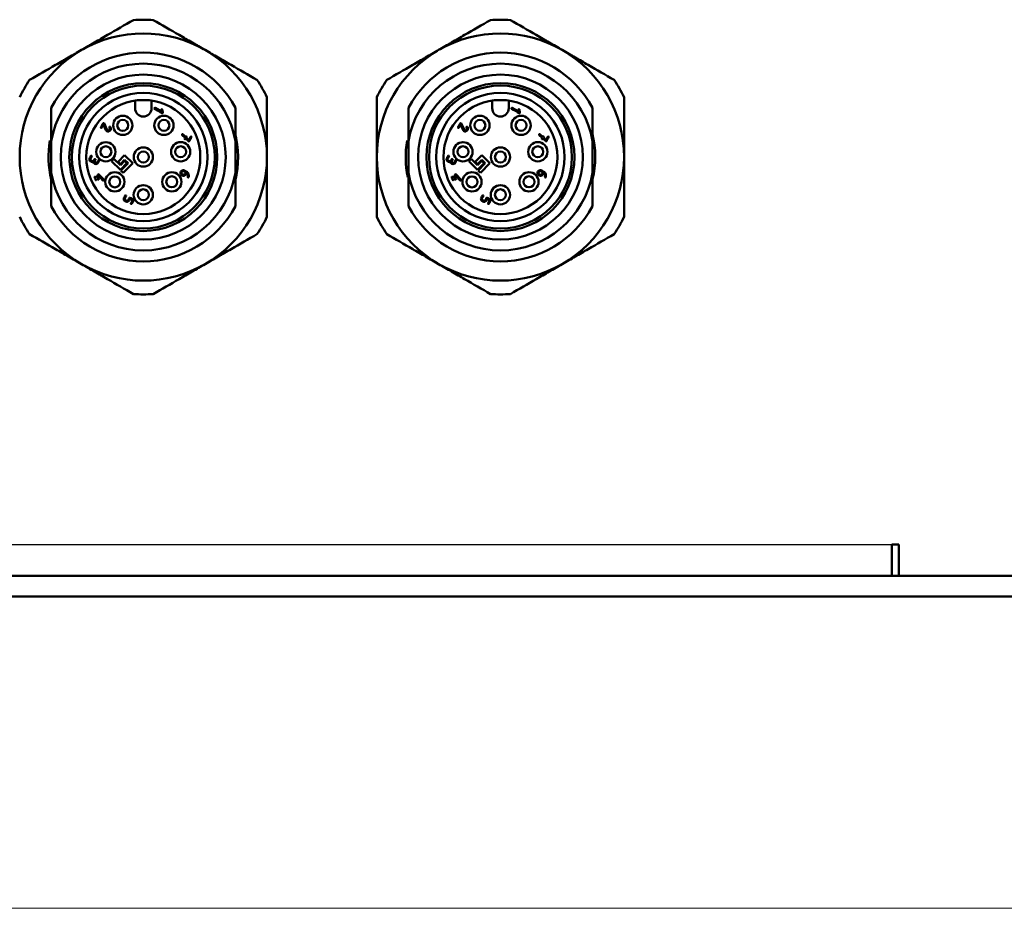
# Model space of a CAD drawing. Header units: millimetres. Extents: x 76 to 1041, y 122 to 761.
# Tile 15 of 24: x 252 to 288, y 489 to 521. Entities that reach past the tile are written whole.
import ezdxf

# ---------------------------------------------------------------- set-up
doc = ezdxf.new("R2010")
doc.units = ezdxf.units.MM
doc.layers.add('1', color=7, linetype='Continuous', true_color=0xffffff)

msp = doc.modelspace()

# ---------------------------------------------------------------- linework, layer by layer
at = {"layer": '1', "color": 4, "linetype": 'Continuous', "lineweight": 50}
for p, q in [((256.626, 518.1456), (256.626, 518.4238)), ((257.226, 518.4238), (257.226, 518.1456)), ((269.626, 518.1456), (269.626, 518.4238)), ((270.226, 518.4238), (270.226, 518.1456)), ((257.3547, 518.1595), (257.5919, 518.0249)), ((257.5919, 518.0249), (257.5796, 518.0848)), ((257.615, 518.0971), (257.6359, 517.9954)), ((270.3547, 518.1595), (270.5919, 518.0249)), ((270.5919, 518.0249), (270.5796, 518.0848)), ((270.615, 518.0971), (270.6359, 517.9954)), ((255.5676, 517.3514), (255.4758, 517.5485)), ((255.4952, 517.5978), (255.602, 517.3685)), ((268.5676, 517.3514), (268.4758, 517.5485)), ((268.4952, 517.5978), (268.602, 517.3685)), ((258.3636, 517.1992), (258.4649, 517.102)), ((271.3636, 517.1992), (271.4649, 517.102)), ((253.576, 516.9515), (253.576, 515.7896)), ((258.4448, 517.0667), (258.3377, 517.169)), ((258.5721, 516.944), (258.4707, 517.0414)), ((258.4911, 517.0774), (258.5821, 516.9895)), ((260.276, 515.7896), (260.276, 516.9515)), ((266.576, 516.9515), (266.576, 515.7896)), ((271.4448, 517.0667), (271.3377, 517.169)), ((271.5721, 516.944), (271.4707, 517.0414)), ((271.4911, 517.0774), (271.5821, 516.9895)), ((273.276, 515.7896), (273.276, 516.9515)), ((255.7732, 516.2223), (255.858, 516.3072)), ((256.0914, 515.9041), (255.7732, 516.2223)), ((255.858, 516.3072), (256.0914, 516.0738)), ((256.0065, 516.2011), (256.2469, 516.4415)), ((256.0914, 516.1162), (256.0065, 516.2011)), ((256.2469, 516.2718), (256.0914, 516.1162)), ((256.0914, 516.0738), (256.2469, 516.2294)), ((256.3318, 516.1445), (256.0914, 515.9041)), ((256.1126, 515.8829), (256.3742, 516.1445)), ((256.5439, 516.1445), (256.1974, 515.798)), ((256.2469, 516.4415), (256.5439, 516.1445)), ((256.3742, 516.1445), (256.2469, 516.2718)), ((256.2469, 516.2294), (256.3318, 516.1445)), ((268.7732, 516.2223), (268.858, 516.3072)), ((269.0914, 515.9041), (268.7732, 516.2223)), ((268.858, 516.3072), (269.0914, 516.0738)), ((269.0065, 516.2011), (269.2469, 516.4415)), ((269.0914, 516.1162), (269.0065, 516.2011)), ((269.2469, 516.2718), (269.0914, 516.1162)), ((269.0914, 516.0738), (269.2469, 516.2294)), ((269.3318, 516.1445), (269.0914, 515.9041)), ((269.1126, 515.8829), (269.3742, 516.1445)), ((269.5439, 516.1445), (269.1974, 515.798)), ((269.2469, 516.4415), (269.5439, 516.1445)), ((269.3742, 516.1445), (269.2469, 516.2718)), ((269.2469, 516.2294), (269.3318, 516.1445)), ((256.1974, 515.798), (256.1126, 515.8829)), ((258.4428, 515.7563), (258.4725, 515.8085)), ((269.1974, 515.798), (269.1126, 515.8829)), ((271.4428, 515.7563), (271.4725, 515.8085)), ((255.2243, 515.6278), (255.2835, 515.7322)), ((255.3009, 515.692), (255.2547, 515.6105)), ((255.4583, 515.5188), (255.3009, 515.692)), ((255.3124, 515.7381), (255.486, 515.5476)), ((268.2243, 515.6278), (268.2835, 515.7322)), ((268.3009, 515.692), (268.2547, 515.6105)), ((268.4583, 515.5188), (268.3009, 515.692)), ((268.3124, 515.7381), (268.486, 515.5476)), ((256.5343, 514.7942), (256.443, 514.8461)), ((269.5343, 514.7942), (269.443, 514.8461)), ((284.426, 502.2706), (284.176, 502.2706)), ((284.176, 501.1206), (284.176, 502.2706)), ((284.426, 501.1206), (284.426, 502.2706)), ((184.676, 501.1206), (393.676, 501.1206)), ((184.676, 500.3706), (393.676, 500.3706))]:
    msp.add_line(p, q, dxfattribs=at)
at = {"layer": '1', "color": 87, "linetype": 'Continuous', "lineweight": 25}
msp.add_line((207.576, 502.2706), (284.176, 502.2706), dxfattribs=at)
at = {"layer": '1', "color": 251, "linetype": 'Continuous', "lineweight": 18}
msp.add_line((162.826, 489.0206), (415.526, 489.0206), dxfattribs=at)
at = {"layer": '1', "color": 4, "linetype": 'Continuous', "lineweight": 50}
for centre, radius in [((256.926, 516.3706), 3), ((269.926, 516.3706), 3), ((256.926, 516.3706), 2.6932), ((269.926, 516.3706), 2.6932), ((256.926, 516.3706), 2.6), ((256.926, 516.3706), 2.3348), ((269.926, 516.3706), 2.6), ((269.926, 516.3706), 2.3348), ((256.926, 516.3706), 2.075), ((269.926, 516.3706), 2.075), ((256.179, 517.5234), 0.35), ((256.179, 517.5234), 0.2), ((257.6764, 517.5235), 0.35), ((257.6764, 517.5235), 0.2), ((269.179, 517.5234), 0.35), ((269.179, 517.5234), 0.2), ((270.6764, 517.5235), 0.35), ((270.6764, 517.5235), 0.2), ((255.5622, 516.5623), 0.35), ((258.2859, 516.5631), 0.35), ((268.5622, 516.5623), 0.35), ((271.2859, 516.5631), 0.35), ((255.5622, 516.5623), 0.2), ((256.926, 516.3706), 0.35), ((256.926, 516.3706), 0.2), ((258.2859, 516.5631), 0.2), ((268.5622, 516.5623), 0.2), ((269.926, 516.3706), 0.35), ((269.926, 516.3706), 0.2), ((271.2859, 516.5631), 0.2), ((255.8887, 515.4669), 0.35), ((257.9637, 515.4685), 0.35), ((268.8887, 515.4669), 0.35), ((270.9637, 515.4685), 0.35), ((255.8887, 515.4669), 0.2), ((257.9637, 515.4685), 0.2), ((268.8887, 515.4669), 0.2), ((270.9637, 515.4685), 0.2), ((256.9245, 514.9971), 0.35), ((256.9245, 514.9971), 0.2), ((269.9245, 514.9971), 0.35), ((269.9245, 514.9971), 0.2)]:
    msp.add_circle(centre, radius, dxfattribs=at)
for centre, radius, start, end in [((256.926, 516.3706), 5, 85.84193, 94.15807), ((269.926, 516.3706), 5, 85.84193, 94.15807), ((256.926, 516.3706), 4.5, 60, 120), ((269.926, 516.3706), 4.5, 60, 120), ((256.926, 516.3706), 4.5, 120, 180), ((256.926, 516.3706), 3.8, 28.16658, 151.83342), ((256.926, 516.3706), 4.5, 360, 60), ((269.926, 516.3706), 4.5, 120, 180), ((269.926, 516.3706), 3.8, 28.16658, 151.83342), ((269.926, 516.3706), 4.5, 360, 60), ((256.926, 516.3706), 3.4, 9.83823, 170.16177), ((269.926, 516.3706), 3.4, 9.83823, 170.16177), ((256.926, 516.3706), 5, 145.84193, 154.15807), ((256.926, 516.3706), 5, 25.84193, 34.15807), ((269.926, 516.3706), 5, 145.84193, 154.15807), ((269.926, 516.3706), 5, 25.84193, 34.15807), ((256.926, 518.1456), 0.3, 180, 360), ((269.926, 518.1456), 0.3, 180, 360), ((256.926, 516.3706), 3.45, 345.35062, 15.12375), ((269.926, 516.3706), 3.45, 346.41375, 14.06062), ((256.926, 516.3706), 3.45, 169.99125, 193.785), ((269.926, 516.3706), 3.45, 169.99125, 192.19313), ((256.926, 516.3706), 4.5, 180, 240), ((256.926, 516.3706), 4.5, 300, 360), ((269.926, 516.3706), 4.5, 180, 240), ((269.926, 516.3706), 4.5, 300, 360), ((256.926, 516.3706), 3.4, 189.83823, 350.16177), ((269.926, 516.3706), 3.4, 189.83823, 350.16177), ((256.926, 516.3706), 3.8, 208.16658, 331.83342), ((269.926, 516.3706), 3.8, 208.16658, 331.83342), ((256.926, 516.3706), 5, 205.84193, 214.15807), ((256.926, 516.3706), 5, 325.84193, 334.15807), ((269.926, 516.3706), 5, 205.84193, 214.15807), ((269.926, 516.3706), 5, 325.84193, 334.15807), ((256.926, 516.3706), 4.5, 240, 300), ((269.926, 516.3706), 4.5, 240, 300), ((256.926, 516.3706), 5, 265.84193, 274.15807), ((269.926, 516.3706), 5, 265.84193, 274.15807)]:
    msp.add_arc(centre, radius, start, end, dxfattribs=at)
for points, knots in [([(254.676, 520.2677), (254.8338, 520.3589), (254.9916, 520.4499), (255.3067, 520.6319), (255.4641, 520.7227), (255.9359, 520.9951), (256.2499, 521.1764), (256.5634, 521.3574)], [0, 0, 0, 0, 0.25, 0.25, 0.5, 0.5, 1, 1, 1, 1]), ([(257.2885, 521.3574), (257.602, 521.1764), (257.916, 520.9951), (258.3878, 520.7227), (258.5452, 520.6319), (258.8603, 520.4499), (259.0181, 520.3589), (259.176, 520.2677)], [0, 0, 0, 0, 0.5, 0.5, 0.75, 0.75, 1, 1, 1, 1]), ([(267.676, 520.2677), (267.8338, 520.3589), (267.9916, 520.4499), (268.3067, 520.6319), (268.4641, 520.7227), (268.9359, 520.9951), (269.2499, 521.1764), (269.5634, 521.3574)], [0, 0, 0, 0, 0.25, 0.25, 0.5, 0.5, 1, 1, 1, 1]), ([(270.2885, 521.3574), (270.602, 521.1764), (270.916, 520.9951), (271.3878, 520.7227), (271.5452, 520.6319), (271.8603, 520.4499), (272.0181, 520.3589), (272.176, 520.2677)], [0, 0, 0, 0, 0.5, 0.5, 0.75, 0.75, 1, 1, 1, 1]), ([(252.7885, 519.178), (253.102, 519.359), (253.416, 519.5403), (253.8878, 519.8127), (254.0452, 519.9035), (254.3603, 520.0855), (254.5181, 520.1765), (254.676, 520.2677)], [0, 0, 0, 0, 0.5, 0.5, 0.75, 0.75, 1, 1, 1, 1]), ([(259.176, 520.2677), (259.3338, 520.1765), (259.4916, 520.0855), (259.8067, 519.9035), (259.9641, 519.8127), (260.4359, 519.5403), (260.7499, 519.359), (261.0634, 519.178)], [0, 0, 0, 0, 0.25, 0.25, 0.5, 0.5, 1, 1, 1, 1]), ([(265.7885, 519.178), (266.102, 519.359), (266.416, 519.5403), (266.8878, 519.8127), (267.0452, 519.9035), (267.3603, 520.0855), (267.5181, 520.1765), (267.676, 520.2677)], [0, 0, 0, 0, 0.5, 0.5, 0.75, 0.75, 1, 1, 1, 1]), ([(272.176, 520.2677), (272.3338, 520.1765), (272.4916, 520.0855), (272.8067, 519.9035), (272.9641, 519.8127), (273.4359, 519.5403), (273.7499, 519.359), (274.0634, 519.178)], [0, 0, 0, 0, 0.25, 0.25, 0.5, 0.5, 1, 1, 1, 1]), ([(261.426, 518.55), (261.426, 518.188), (261.426, 517.8255), (261.426, 517.2807), (261.426, 517.0989), (261.426, 516.735), (261.426, 516.5529), (261.426, 516.3706)], [0, 0, 0, 0, 0.5, 0.5, 0.75, 0.75, 1, 1, 1, 1]), ([(265.426, 516.3706), (265.426, 516.5529), (265.426, 516.735), (265.426, 517.0989), (265.426, 517.2807), (265.426, 517.8255), (265.426, 518.188), (265.426, 518.55)], [0, 0, 0, 0, 0.25, 0.25, 0.5, 0.5, 1, 1, 1, 1]), ([(274.426, 518.55), (274.426, 518.188), (274.426, 517.8255), (274.426, 517.2807), (274.426, 517.0989), (274.426, 516.735), (274.426, 516.5529), (274.426, 516.3706)], [0, 0, 0, 0, 0.5, 0.5, 0.75, 0.75, 1, 1, 1, 1]), ([(253.576, 516.9515), (253.576, 517.1637), (253.576, 517.3699), (253.576, 517.6724), (253.576, 517.8718), (253.576, 518.0674), (253.576, 518.1643)], [0, 0, 0, 0, 0.5, 0.5, 0.75, 1, 1, 1, 1]), ([(257.6359, 517.9954), (257.6374, 517.9885), (257.6367, 517.9827), (257.6275, 517.9664), (257.619, 517.9635), (257.5176, 518.0211), (257.4263, 518.0729), (257.3249, 518.1305), (257.3231, 518.1392), (257.3362, 518.1623), (257.3446, 518.1652), (257.3547, 518.1595)], [0, 0, 0, 0, 0.0329897, 0.0329897, 0.1134021, 0.1134021, 0.8391753, 0.8391753, 0.9195876, 0.9195876, 1, 1, 1, 1]), ([(257.5796, 518.0848), (257.5787, 518.0898), (257.5795, 518.0946), (257.5887, 518.111), (257.5971, 518.1139), (257.6114, 518.1058), (257.614, 518.1021), (257.615, 518.0971)], [0, 0, 0, 0, 0.2257833, 0.2257833, 0.7761301, 0.7761301, 1, 1, 1, 1]), ([(260.276, 518.1643), (260.276, 518.0674), (260.276, 517.8718), (260.276, 517.6724), (260.276, 517.3699), (260.276, 517.1637), (260.276, 516.9515)], [0, 0, 0, 0, 0.25, 0.5, 0.5, 1, 1, 1, 1]), ([(266.576, 516.9515), (266.576, 517.1637), (266.576, 517.3699), (266.576, 517.6724), (266.576, 517.8718), (266.576, 518.0674), (266.576, 518.1643)], [0, 0, 0, 0, 0.5, 0.5, 0.75, 1, 1, 1, 1]), ([(270.6359, 517.9954), (270.6374, 517.9885), (270.6367, 517.9827), (270.6275, 517.9664), (270.619, 517.9635), (270.5176, 518.0211), (270.4263, 518.0729), (270.3249, 518.1305), (270.3231, 518.1392), (270.3362, 518.1623), (270.3446, 518.1652), (270.3547, 518.1595)], [0, 0, 0, 0, 0.0329897, 0.0329897, 0.1134021, 0.1134021, 0.8391753, 0.8391753, 0.9195876, 0.9195876, 1, 1, 1, 1]), ([(270.5796, 518.0848), (270.5787, 518.0898), (270.5795, 518.0946), (270.5887, 518.111), (270.5971, 518.1139), (270.6114, 518.1058), (270.614, 518.1021), (270.615, 518.0971)], [0, 0, 0, 0, 0.2257833, 0.2257833, 0.7761301, 0.7761301, 1, 1, 1, 1]), ([(273.276, 518.1643), (273.276, 518.0674), (273.276, 517.8718), (273.276, 517.6724), (273.276, 517.3699), (273.276, 517.1637), (273.276, 516.9515)], [0, 0, 0, 0, 0.25, 0.5, 0.5, 1, 1, 1, 1]), ([(255.4758, 517.5485), (255.4554, 517.5124), (255.4349, 517.4764), (255.4079, 517.4289), (255.3995, 517.4259), (255.3793, 517.4374), (255.3775, 517.4461), (255.4104, 517.5041), (255.4367, 517.5505), (255.4696, 517.6084), (255.478, 517.6114), (255.4912, 517.6039), (255.4935, 517.6012), (255.4952, 517.5978)], [0, 0, 0, 0, 0.2987155, 0.2987155, 0.3946433, 0.3946433, 0.4905712, 0.4905712, 0.8753758, 0.8753758, 0.9713036, 0.9713036, 1, 1, 1, 1]), ([(268.4758, 517.5485), (268.4554, 517.5124), (268.4349, 517.4764), (268.4079, 517.4289), (268.3995, 517.4259), (268.3793, 517.4374), (268.3775, 517.4461), (268.4104, 517.5041), (268.4367, 517.5505), (268.4696, 517.6084), (268.478, 517.6114), (268.4912, 517.6039), (268.4935, 517.6012), (268.4952, 517.5978)], [0, 0, 0, 0, 0.2987155, 0.2987155, 0.3946433, 0.3946433, 0.4905712, 0.4905712, 0.8753758, 0.8753758, 0.9713036, 0.9713036, 1, 1, 1, 1]), ([(255.6708, 517.3056), (255.6463, 517.2971), (255.6235, 517.2988), (255.5881, 517.3189), (255.5764, 517.3325), (255.5676, 517.3514)], [0, 0, 0, 0, 0.5926829, 0.5926829, 1, 1, 1, 1]), ([(255.602, 517.3685), (255.6068, 517.3581), (255.6136, 517.3504), (255.6349, 517.3384), (255.6485, 517.3374), (255.6779, 517.3477), (255.6893, 517.3574), (255.7087, 517.3915), (255.7062, 517.4169), (255.6902, 517.4481)], [0, 0, 0, 0, 0.1692047, 0.1692047, 0.4162437, 0.4162437, 0.6632826, 0.6632826, 1, 1, 1, 1]), ([(255.7218, 517.4709), (255.7459, 517.4286), (255.748, 517.3898), (255.7143, 517.3304), (255.6952, 517.3142), (255.6708, 517.3056)], [0, 0, 0, 0, 0.59401, 0.59401, 1, 1, 1, 1]), ([(255.6902, 517.4481), (255.687, 517.4541), (255.6875, 517.4605), (255.6979, 517.4789), (255.7062, 517.4818), (255.7187, 517.4748), (255.7205, 517.4731), (255.7218, 517.4709)], [0, 0, 0, 0, 0.3258103, 0.3258103, 0.8782713, 0.8782713, 1, 1, 1, 1]), ([(258.3377, 517.169), (258.3309, 517.1757), (258.33, 517.1835), (258.3417, 517.2042), (258.3502, 517.2072), (258.3619, 517.2006), (258.3629, 517.1999), (258.3636, 517.1992)], [0, 0, 0, 0, 0.3959391, 0.3959391, 0.9194585, 0.9194585, 1, 1, 1, 1]), ([(268.6708, 517.3056), (268.6463, 517.2971), (268.6235, 517.2988), (268.5881, 517.3189), (268.5764, 517.3325), (268.5676, 517.3514)], [0, 0, 0, 0, 0.5926829, 0.5926829, 1, 1, 1, 1]), ([(268.602, 517.3685), (268.6068, 517.3581), (268.6136, 517.3504), (268.6349, 517.3384), (268.6485, 517.3374), (268.6779, 517.3477), (268.6893, 517.3574), (268.7087, 517.3915), (268.7062, 517.4169), (268.6902, 517.4481)], [0, 0, 0, 0, 0.1692047, 0.1692047, 0.4162437, 0.4162437, 0.6632826, 0.6632826, 1, 1, 1, 1]), ([(268.7218, 517.4709), (268.7459, 517.4286), (268.748, 517.3898), (268.7143, 517.3304), (268.6952, 517.3142), (268.6708, 517.3056)], [0, 0, 0, 0, 0.59401, 0.59401, 1, 1, 1, 1]), ([(268.6902, 517.4481), (268.687, 517.4541), (268.6875, 517.4605), (268.6979, 517.4789), (268.7062, 517.4818), (268.7187, 517.4748), (268.7205, 517.4731), (268.7218, 517.4709)], [0, 0, 0, 0, 0.3258103, 0.3258103, 0.8782713, 0.8782713, 1, 1, 1, 1]), ([(271.3377, 517.169), (271.3309, 517.1757), (271.33, 517.1835), (271.3417, 517.2042), (271.3502, 517.2072), (271.3619, 517.2006), (271.3629, 517.1999), (271.3636, 517.1992)], [0, 0, 0, 0, 0.3959391, 0.3959391, 0.9194585, 0.9194585, 1, 1, 1, 1]), ([(258.4707, 517.0414), (258.4682, 517.037), (258.4657, 517.0326), (258.4566, 517.0166), (258.4482, 517.0136), (258.428, 517.0251), (258.4262, 517.0338), (258.4368, 517.0526), (258.4408, 517.0596), (258.4448, 517.0667)], [0, 0, 0, 0, 0.1278399, 0.1278399, 0.4627039, 0.4627039, 0.797568, 0.797568, 1, 1, 1, 1]), ([(258.4649, 517.102), (258.4673, 517.1064), (258.4698, 517.1107), (258.4788, 517.1266), (258.4872, 517.1295), (258.5074, 517.118), (258.5093, 517.1094), (258.4988, 517.091), (258.495, 517.0842), (258.4911, 517.0774)], [0, 0, 0, 0, 0.1259615, 0.1259615, 0.4634615, 0.4634615, 0.8009615, 0.8009615, 1, 1, 1, 1]), ([(258.5821, 516.9895), (258.6043, 517.0286), (258.6265, 517.0677), (258.6552, 517.1184), (258.6636, 517.1213), (258.6839, 517.1098), (258.6857, 517.1011), (258.6528, 517.0432), (258.6265, 516.9968), (258.5936, 516.9389), (258.5855, 516.936), (258.5755, 516.9414)], [0, 0, 0, 0, 0.3256516, 0.3256516, 0.4219479, 0.4219479, 0.5182442, 0.5182442, 0.9045267, 0.9045267, 1, 1, 1, 1]), ([(271.4707, 517.0414), (271.4682, 517.037), (271.4657, 517.0326), (271.4566, 517.0166), (271.4482, 517.0136), (271.428, 517.0251), (271.4262, 517.0338), (271.4368, 517.0526), (271.4408, 517.0596), (271.4448, 517.0667)], [0, 0, 0, 0, 0.1278399, 0.1278399, 0.4627039, 0.4627039, 0.797568, 0.797568, 1, 1, 1, 1]), ([(271.4649, 517.102), (271.4673, 517.1064), (271.4698, 517.1107), (271.4788, 517.1266), (271.4872, 517.1295), (271.5074, 517.118), (271.5093, 517.1094), (271.4988, 517.091), (271.495, 517.0842), (271.4911, 517.0774)], [0, 0, 0, 0, 0.1259615, 0.1259615, 0.4634615, 0.4634615, 0.8009615, 0.8009615, 1, 1, 1, 1]), ([(271.5821, 516.9895), (271.6043, 517.0286), (271.6265, 517.0677), (271.6552, 517.1184), (271.6636, 517.1213), (271.6839, 517.1098), (271.6857, 517.1011), (271.6528, 517.0432), (271.6265, 516.9968), (271.5936, 516.9389), (271.5855, 516.936), (271.5755, 516.9414)], [0, 0, 0, 0, 0.3256516, 0.3256516, 0.4219479, 0.4219479, 0.5182442, 0.5182442, 0.9045267, 0.9045267, 1, 1, 1, 1]), ([(255.1183, 516.1942), (255.0898, 516.1798), (255.0629, 516.1797), (255.0276, 516.1998), (255.0174, 516.2055), (254.9862, 516.2233), (254.9731, 516.2419), (254.9628, 516.2928), (254.967, 516.3175), (254.9937, 516.3646), (255.0069, 516.3878), (255.0266, 516.4226), (255.035, 516.4255), (255.0552, 516.414), (255.057, 516.4053), (255.0373, 516.3705), (255.0241, 516.3474), (255.0027, 516.3095), (255.0001, 516.2948), (255.0032, 516.2796)], [0, 0, 0, 0, 0.166446, 0.166446, 0.2335583, 0.2335583, 0.3731213, 0.3731213, 0.5118755, 0.5118755, 0.6464251, 0.6464251, 0.7135088, 0.7135088, 0.7805925, 0.7805925, 0.915142, 0.915142, 1, 1, 1, 1]), ([(255.0032, 516.2796), (255.0063, 516.2645), (255.0142, 516.2533), (255.0372, 516.2403), (255.0473, 516.2345), (255.0701, 516.2216), (255.0837, 516.2207), (255.0984, 516.2258)], [0, 0, 0, 0, 0.3598055, 0.3598055, 0.6450567, 0.6450567, 1, 1, 1, 1]), ([(255.0984, 516.2258), (255.1131, 516.2309), (255.1245, 516.2406), (255.1393, 516.2667), (255.1459, 516.2783), (255.159, 516.3014), (255.1674, 516.3043), (255.1877, 516.2929), (255.1895, 516.2841), (255.1763, 516.261), (255.1698, 516.2494), (255.1549, 516.2232), (255.1523, 516.2084), (255.1554, 516.1932)], [0, 0, 0, 0, 0.1914336, 0.1914336, 0.3452797, 0.3452797, 0.4986888, 0.4986888, 0.6520979, 0.6520979, 0.8059441, 0.8059441, 1, 1, 1, 1]), ([(255.1554, 516.1932), (255.1585, 516.1781), (255.1664, 516.167), (255.1918, 516.1525), (255.2055, 516.1516), (255.2348, 516.1618), (255.2463, 516.1715), (255.2677, 516.2092), (255.2808, 516.2323), (255.3005, 516.2671), (255.3089, 516.27), (255.3292, 516.2586), (255.331, 516.2498), (255.3113, 516.2151), (255.2981, 516.1919), (255.2712, 516.1446), (255.2522, 516.1283), (255.2031, 516.1114), (255.1804, 516.113), (255.1342, 516.1392), (255.1205, 516.1623), (255.1183, 516.1942)], [0, 0, 0, 0, 0.0769781, 0.0769781, 0.152916, 0.152916, 0.2288539, 0.2288539, 0.3509093, 0.3509093, 0.4117636, 0.4117636, 0.4726179, 0.4726179, 0.5946733, 0.5946733, 0.7215832, 0.7215832, 0.8477571, 0.8477571, 1, 1, 1, 1]), ([(261.426, 516.3706), (261.426, 516.1883), (261.426, 516.0062), (261.426, 515.6423), (261.426, 515.4605), (261.426, 514.9157), (261.426, 514.5532), (261.426, 514.1911)], [0, 0, 0, 0, 0.25, 0.25, 0.5, 0.5, 1, 1, 1, 1]), ([(265.426, 514.1911), (265.426, 514.5532), (265.426, 514.9157), (265.426, 515.4605), (265.426, 515.6423), (265.426, 516.0062), (265.426, 516.1883), (265.426, 516.3706)], [0, 0, 0, 0, 0.5, 0.5, 0.75, 0.75, 1, 1, 1, 1]), ([(268.1183, 516.1942), (268.0898, 516.1798), (268.0629, 516.1797), (268.0276, 516.1998), (268.0174, 516.2055), (267.9862, 516.2233), (267.9731, 516.2419), (267.9628, 516.2928), (267.967, 516.3175), (267.9937, 516.3646), (268.0069, 516.3878), (268.0266, 516.4226), (268.035, 516.4255), (268.0552, 516.414), (268.057, 516.4053), (268.0373, 516.3705), (268.0241, 516.3474), (268.0027, 516.3095), (268.0001, 516.2948), (268.0032, 516.2796)], [0, 0, 0, 0, 0.166446, 0.166446, 0.2335583, 0.2335583, 0.3731213, 0.3731213, 0.5118755, 0.5118755, 0.6464251, 0.6464251, 0.7135088, 0.7135088, 0.7805925, 0.7805925, 0.915142, 0.915142, 1, 1, 1, 1]), ([(268.0032, 516.2796), (268.0063, 516.2645), (268.0142, 516.2533), (268.0372, 516.2403), (268.0473, 516.2345), (268.0701, 516.2216), (268.0837, 516.2207), (268.0984, 516.2258)], [0, 0, 0, 0, 0.3598055, 0.3598055, 0.6450567, 0.6450567, 1, 1, 1, 1]), ([(268.0984, 516.2258), (268.1131, 516.2309), (268.1245, 516.2406), (268.1393, 516.2667), (268.1459, 516.2783), (268.159, 516.3014), (268.1674, 516.3043), (268.1877, 516.2929), (268.1895, 516.2841), (268.1763, 516.261), (268.1698, 516.2494), (268.1549, 516.2232), (268.1523, 516.2084), (268.1554, 516.1932)], [0, 0, 0, 0, 0.1914336, 0.1914336, 0.3452797, 0.3452797, 0.4986888, 0.4986888, 0.6520979, 0.6520979, 0.8059441, 0.8059441, 1, 1, 1, 1]), ([(268.1554, 516.1932), (268.1585, 516.1781), (268.1664, 516.167), (268.1918, 516.1525), (268.2055, 516.1516), (268.2348, 516.1618), (268.2463, 516.1715), (268.2677, 516.2092), (268.2808, 516.2323), (268.3005, 516.2671), (268.3089, 516.27), (268.3292, 516.2586), (268.331, 516.2498), (268.3113, 516.2151), (268.2981, 516.1919), (268.2712, 516.1446), (268.2522, 516.1283), (268.2031, 516.1114), (268.1804, 516.113), (268.1342, 516.1392), (268.1205, 516.1623), (268.1183, 516.1942)], [0, 0, 0, 0, 0.0769781, 0.0769781, 0.152916, 0.152916, 0.2288539, 0.2288539, 0.3509093, 0.3509093, 0.4117636, 0.4117636, 0.4726179, 0.4726179, 0.5946733, 0.5946733, 0.7215832, 0.7215832, 0.8477571, 0.8477571, 1, 1, 1, 1]), ([(274.426, 516.3706), (274.426, 516.1883), (274.426, 516.0062), (274.426, 515.6423), (274.426, 515.4605), (274.426, 514.9157), (274.426, 514.5532), (274.426, 514.1911)], [0, 0, 0, 0, 0.25, 0.25, 0.5, 0.5, 1, 1, 1, 1]), ([(253.576, 514.5768), (253.576, 514.6738), (253.576, 514.8694), (253.576, 515.0688), (253.576, 515.3713), (253.576, 515.5775), (253.576, 515.7896)], [0, 0, 0, 0, 0.25, 0.5, 0.5, 1, 1, 1, 1]), ([(255.2835, 515.7322), (255.29, 515.7438), (255.2985, 515.7467), (255.3102, 515.74), (255.3115, 515.739), (255.3124, 515.7381)], [0, 0, 0, 0, 0.8602941, 0.8602941, 1, 1, 1, 1]), ([(258.2778, 515.7685), (258.2727, 515.7939), (258.277, 515.8186), (258.3044, 515.8669), (258.3234, 515.8833), (258.3477, 515.8918)], [0, 0, 0, 0, 0.4989775, 0.4989775, 1, 1, 1, 1]), ([(258.5022, 515.7899), (258.4925, 515.773), (258.4829, 515.756), (258.4593, 515.7144), (258.4402, 515.6979), (258.3917, 515.6813), (258.369, 515.6832), (258.3377, 515.701), (258.3275, 515.7068), (258.2962, 515.7245), (258.283, 515.7432), (258.2778, 515.7685)], [0, 0, 0, 0, 0.1653956, 0.1653956, 0.4052995, 0.4052995, 0.6452034, 0.6452034, 0.7600961, 0.7600961, 1, 1, 1, 1]), ([(258.3554, 515.855), (258.3408, 515.8498), (258.3294, 515.84), (258.3128, 515.8108), (258.3102, 515.796), (258.3166, 515.7656), (258.3245, 515.7545), (258.3473, 515.7415), (258.3574, 515.7358), (258.3803, 515.7228), (258.394, 515.7218), (258.4087, 515.7269)], [0, 0, 0, 0, 0.2090593, 0.2090593, 0.4181187, 0.4181187, 0.6251569, 0.6251569, 0.7915437, 0.7915437, 1, 1, 1, 1]), ([(258.3477, 515.8918), (258.3719, 515.9004), (258.3946, 515.8987), (258.4463, 515.8693), (258.4768, 515.852), (258.5418, 515.8151), (258.5646, 515.7849), (258.5758, 515.744)], [0, 0, 0, 0, 0.2450619, 0.2450619, 0.6002678, 0.6002678, 1, 1, 1, 1]), ([(258.4725, 515.8085), (258.4471, 515.8229), (258.4217, 515.8373), (258.3836, 515.8589), (258.3699, 515.86), (258.3554, 515.855)], [0, 0, 0, 0, 0.6646526, 0.6646526, 1, 1, 1, 1]), ([(258.542, 515.6425), (258.5509, 515.6716), (258.5503, 515.7019), (258.5316, 515.7582), (258.519, 515.7771), (258.5022, 515.7899)], [0, 0, 0, 0, 0.5573738, 0.5573738, 1, 1, 1, 1]), ([(260.276, 515.7896), (260.276, 515.5775), (260.276, 515.3713), (260.276, 515.0688), (260.276, 514.8694), (260.276, 514.6738), (260.276, 514.5768)], [0, 0, 0, 0, 0.5, 0.5, 0.75, 1, 1, 1, 1]), ([(266.576, 514.5768), (266.576, 514.6738), (266.576, 514.8694), (266.576, 515.0688), (266.576, 515.3713), (266.576, 515.5775), (266.576, 515.7896)], [0, 0, 0, 0, 0.25, 0.5, 0.5, 1, 1, 1, 1]), ([(268.2835, 515.7322), (268.29, 515.7438), (268.2985, 515.7467), (268.3102, 515.74), (268.3115, 515.739), (268.3124, 515.7381)], [0, 0, 0, 0, 0.8602941, 0.8602941, 1, 1, 1, 1]), ([(271.2778, 515.7685), (271.2727, 515.7939), (271.277, 515.8186), (271.3044, 515.8669), (271.3234, 515.8833), (271.3477, 515.8918)], [0, 0, 0, 0, 0.4989775, 0.4989775, 1, 1, 1, 1]), ([(271.5022, 515.7899), (271.4925, 515.773), (271.4829, 515.756), (271.4593, 515.7144), (271.4402, 515.6979), (271.3917, 515.6813), (271.369, 515.6832), (271.3377, 515.701), (271.3275, 515.7068), (271.2962, 515.7245), (271.283, 515.7432), (271.2778, 515.7685)], [0, 0, 0, 0, 0.1653956, 0.1653956, 0.4052995, 0.4052995, 0.6452034, 0.6452034, 0.7600961, 0.7600961, 1, 1, 1, 1]), ([(271.3554, 515.855), (271.3408, 515.8498), (271.3294, 515.84), (271.3128, 515.8108), (271.3102, 515.796), (271.3166, 515.7656), (271.3245, 515.7545), (271.3473, 515.7415), (271.3574, 515.7358), (271.3803, 515.7228), (271.394, 515.7218), (271.4087, 515.7269)], [0, 0, 0, 0, 0.2090593, 0.2090593, 0.4181187, 0.4181187, 0.6251569, 0.6251569, 0.7915437, 0.7915437, 1, 1, 1, 1]), ([(271.3477, 515.8918), (271.3719, 515.9004), (271.3946, 515.8987), (271.4463, 515.8693), (271.4768, 515.852), (271.5418, 515.8151), (271.5646, 515.7849), (271.5758, 515.744)], [0, 0, 0, 0, 0.2450619, 0.2450619, 0.6002678, 0.6002678, 1, 1, 1, 1]), ([(271.4725, 515.8085), (271.4471, 515.8229), (271.4217, 515.8373), (271.3836, 515.8589), (271.3699, 515.86), (271.3554, 515.855)], [0, 0, 0, 0, 0.6646526, 0.6646526, 1, 1, 1, 1]), ([(271.542, 515.6425), (271.5509, 515.6716), (271.5503, 515.7019), (271.5316, 515.7582), (271.519, 515.7771), (271.5022, 515.7899)], [0, 0, 0, 0, 0.5573738, 0.5573738, 1, 1, 1, 1]), ([(273.276, 515.7896), (273.276, 515.5775), (273.276, 515.3713), (273.276, 515.0688), (273.276, 514.8694), (273.276, 514.6738), (273.276, 514.5768)], [0, 0, 0, 0, 0.5, 0.5, 0.75, 1, 1, 1, 1]), ([(255.2045, 515.593), (255.1893, 515.6017), (255.1741, 515.6103), (255.1487, 515.6247), (255.1469, 515.6334), (255.1601, 515.6565), (255.1685, 515.6595), (255.1938, 515.6451), (255.209, 515.6365), (255.2243, 515.6278)], [0, 0, 0, 0, 0.3003413, 0.3003413, 0.5, 0.5, 0.6996587, 0.6996587, 1, 1, 1, 1]), ([(255.2349, 515.5758), (255.2284, 515.5642), (255.2218, 515.5526), (255.2086, 515.5294), (255.2002, 515.5265), (255.18, 515.538), (255.1782, 515.5467), (255.1913, 515.5698), (255.1979, 515.5814), (255.2045, 515.593)], [0, 0, 0, 0, 0.2503556, 0.2503556, 0.5, 0.5, 0.7496444, 0.7496444, 1, 1, 1, 1]), ([(255.2547, 515.6105), (255.2699, 515.6019), (255.2851, 515.5933), (255.3105, 515.5789), (255.3123, 515.5702), (255.2991, 515.547), (255.2907, 515.5441), (255.2654, 515.5585), (255.2502, 515.5671), (255.2349, 515.5758)], [0, 0, 0, 0, 0.3003413, 0.3003413, 0.5, 0.5, 0.6996587, 0.6996587, 1, 1, 1, 1]), ([(255.486, 515.5476), (255.492, 515.541), (255.4925, 515.5332), (255.4809, 515.5128), (255.4725, 515.5099), (255.4609, 515.5165), (255.4596, 515.5175), (255.4583, 515.5188)], [0, 0, 0, 0, 0.4011459, 0.4011459, 0.928495, 0.928495, 1, 1, 1, 1]), ([(258.5808, 515.6529), (258.5793, 515.6448), (258.5774, 515.6388), (258.5687, 515.6236), (258.5603, 515.6206), (258.5427, 515.6307), (258.5399, 515.636), (258.542, 515.6425)], [0, 0, 0, 0, 0.153527, 0.153527, 0.6390041, 0.6390041, 1, 1, 1, 1]), ([(268.2045, 515.593), (268.1893, 515.6017), (268.1741, 515.6103), (268.1487, 515.6247), (268.1469, 515.6334), (268.1601, 515.6565), (268.1685, 515.6595), (268.1938, 515.6451), (268.209, 515.6365), (268.2243, 515.6278)], [0, 0, 0, 0, 0.3003413, 0.3003413, 0.5, 0.5, 0.6996587, 0.6996587, 1, 1, 1, 1]), ([(268.2349, 515.5758), (268.2284, 515.5642), (268.2218, 515.5526), (268.2086, 515.5294), (268.2002, 515.5265), (268.18, 515.538), (268.1782, 515.5467), (268.1913, 515.5698), (268.1979, 515.5814), (268.2045, 515.593)], [0, 0, 0, 0, 0.2503556, 0.2503556, 0.5, 0.5, 0.7496444, 0.7496444, 1, 1, 1, 1]), ([(268.2547, 515.6105), (268.2699, 515.6019), (268.2851, 515.5933), (268.3105, 515.5789), (268.3123, 515.5702), (268.2991, 515.547), (268.2907, 515.5441), (268.2654, 515.5585), (268.2502, 515.5671), (268.2349, 515.5758)], [0, 0, 0, 0, 0.3003413, 0.3003413, 0.5, 0.5, 0.6996587, 0.6996587, 1, 1, 1, 1]), ([(268.486, 515.5476), (268.492, 515.541), (268.4925, 515.5332), (268.4809, 515.5128), (268.4725, 515.5099), (268.4609, 515.5165), (268.4596, 515.5175), (268.4583, 515.5188)], [0, 0, 0, 0, 0.4011459, 0.4011459, 0.928495, 0.928495, 1, 1, 1, 1]), ([(271.5808, 515.6529), (271.5793, 515.6448), (271.5774, 515.6388), (271.5687, 515.6236), (271.5603, 515.6206), (271.5427, 515.6307), (271.5399, 515.636), (271.542, 515.6425)], [0, 0, 0, 0, 0.153527, 0.153527, 0.6390041, 0.6390041, 1, 1, 1, 1]), ([(256.443, 514.8461), (256.4331, 514.8287), (256.4233, 514.8113), (256.3997, 514.7698), (256.3807, 514.7535), (256.3316, 514.7366), (256.3089, 514.7382), (256.2778, 514.7558), (256.2676, 514.7616), (256.2364, 514.7793), (256.2233, 514.798), (256.213, 514.8489), (256.2172, 514.8736), (256.2439, 514.9207), (256.2571, 514.9439), (256.2768, 514.9787), (256.2852, 514.9816), (256.3055, 514.9701), (256.3072, 514.9614), (256.2875, 514.9266), (256.2744, 514.9034), (256.2529, 514.8656), (256.2504, 514.8509), (256.2534, 514.8357)], [0, 0, 0, 0, 0.0828851, 0.0828851, 0.1977939, 0.1977939, 0.3120364, 0.3120364, 0.3674267, 0.3674267, 0.4826133, 0.4826133, 0.5971324, 0.5971324, 0.7081813, 0.7081813, 0.763548, 0.763548, 0.8189147, 0.8189147, 0.9299635, 0.9299635, 1, 1, 1, 1]), ([(256.2534, 514.8357), (256.2565, 514.8206), (256.2644, 514.8094), (256.2874, 514.7964), (256.2975, 514.7906), (256.3203, 514.7777), (256.3339, 514.7768), (256.3633, 514.787), (256.3748, 514.7967), (256.3961, 514.8343), (256.4093, 514.8575), (256.4224, 514.8807)], [0, 0, 0, 0, 0.1868687, 0.1868687, 0.3350168, 0.3350168, 0.5193603, 0.5193603, 0.7037037, 0.7037037, 1, 1, 1, 1]), ([(256.4224, 514.8807), (256.429, 514.8923), (256.4374, 514.8952), (256.4881, 514.8664), (256.5287, 514.8434), (256.5794, 514.8146), (256.5812, 514.8059), (256.5516, 514.7538), (256.5286, 514.7132), (256.499, 514.661), (256.4906, 514.6581), (256.4703, 514.6696), (256.4685, 514.6783), (256.4948, 514.7247), (256.5146, 514.7594), (256.5343, 514.7942)], [0, 0, 0, 0, 0.0688235, 0.0688235, 0.344902, 0.344902, 0.4137255, 0.4137255, 0.6552941, 0.6552941, 0.7241176, 0.7241176, 0.7929412, 0.7929412, 1, 1, 1, 1]), ([(269.443, 514.8461), (269.4331, 514.8287), (269.4233, 514.8113), (269.3997, 514.7698), (269.3807, 514.7535), (269.3316, 514.7366), (269.3089, 514.7382), (269.2778, 514.7558), (269.2676, 514.7616), (269.2364, 514.7793), (269.2233, 514.798), (269.213, 514.8489), (269.2172, 514.8736), (269.2439, 514.9207), (269.2571, 514.9439), (269.2768, 514.9787), (269.2852, 514.9816), (269.3055, 514.9701), (269.3072, 514.9614), (269.2875, 514.9266), (269.2744, 514.9034), (269.2529, 514.8656), (269.2504, 514.8509), (269.2534, 514.8357)], [0, 0, 0, 0, 0.0828851, 0.0828851, 0.1977939, 0.1977939, 0.3120364, 0.3120364, 0.3674267, 0.3674267, 0.4826133, 0.4826133, 0.5971324, 0.5971324, 0.7081813, 0.7081813, 0.763548, 0.763548, 0.8189147, 0.8189147, 0.9299635, 0.9299635, 1, 1, 1, 1]), ([(269.2534, 514.8357), (269.2565, 514.8206), (269.2644, 514.8094), (269.2874, 514.7964), (269.2975, 514.7906), (269.3203, 514.7777), (269.3339, 514.7768), (269.3633, 514.787), (269.3748, 514.7967), (269.3961, 514.8343), (269.4093, 514.8575), (269.4224, 514.8807)], [0, 0, 0, 0, 0.1868687, 0.1868687, 0.3350168, 0.3350168, 0.5193603, 0.5193603, 0.7037037, 0.7037037, 1, 1, 1, 1]), ([(269.4224, 514.8807), (269.429, 514.8923), (269.4374, 514.8952), (269.4881, 514.8664), (269.5287, 514.8434), (269.5794, 514.8146), (269.5812, 514.8059), (269.5516, 514.7538), (269.5286, 514.7132), (269.499, 514.661), (269.4906, 514.6581), (269.4703, 514.6696), (269.4685, 514.6783), (269.4948, 514.7247), (269.5146, 514.7594), (269.5343, 514.7942)], [0, 0, 0, 0, 0.0688235, 0.0688235, 0.344902, 0.344902, 0.4137255, 0.4137255, 0.6552941, 0.6552941, 0.7241176, 0.7241176, 0.7929412, 0.7929412, 1, 1, 1, 1]), ([(254.676, 512.4735), (254.5181, 512.5646), (254.3603, 512.6557), (254.0452, 512.8376), (253.8878, 512.9285), (253.416, 513.2009), (253.102, 513.3822), (252.7885, 513.5632)], [0, 0, 0, 0, 0.25, 0.25, 0.5, 0.5, 1, 1, 1, 1]), ([(261.0634, 513.5632), (260.7499, 513.3822), (260.4359, 513.2009), (259.9641, 512.9285), (259.8067, 512.8376), (259.4916, 512.6557), (259.3338, 512.5646), (259.176, 512.4735)], [0, 0, 0, 0, 0.5, 0.5, 0.75, 0.75, 1, 1, 1, 1]), ([(267.676, 512.4735), (267.5181, 512.5646), (267.3603, 512.6557), (267.0452, 512.8376), (266.8878, 512.9285), (266.416, 513.2009), (266.102, 513.3822), (265.7885, 513.5632)], [0, 0, 0, 0, 0.25, 0.25, 0.5, 0.5, 1, 1, 1, 1]), ([(274.0634, 513.5632), (273.7499, 513.3822), (273.4359, 513.2009), (272.9641, 512.9285), (272.8067, 512.8376), (272.4916, 512.6557), (272.3338, 512.5646), (272.176, 512.4735)], [0, 0, 0, 0, 0.5, 0.5, 0.75, 0.75, 1, 1, 1, 1]), ([(256.5634, 511.3837), (256.2499, 511.5648), (255.9359, 511.746), (255.4641, 512.0184), (255.3067, 512.1093), (254.9916, 512.2913), (254.8338, 512.3823), (254.676, 512.4735)], [0, 0, 0, 0, 0.5, 0.5, 0.75, 0.75, 1, 1, 1, 1]), ([(259.176, 512.4735), (259.0181, 512.3823), (258.8603, 512.2913), (258.5452, 512.1093), (258.3878, 512.0184), (257.916, 511.746), (257.602, 511.5648), (257.2885, 511.3837)], [0, 0, 0, 0, 0.25, 0.25, 0.5, 0.5, 1, 1, 1, 1]), ([(269.5634, 511.3837), (269.2499, 511.5648), (268.9359, 511.746), (268.4641, 512.0184), (268.3067, 512.1093), (267.9916, 512.2913), (267.8338, 512.3823), (267.676, 512.4735)], [0, 0, 0, 0, 0.5, 0.5, 0.75, 0.75, 1, 1, 1, 1]), ([(272.176, 512.4735), (272.0181, 512.3823), (271.8603, 512.2913), (271.5452, 512.1093), (271.3878, 512.0184), (270.916, 511.746), (270.602, 511.5648), (270.2885, 511.3837)], [0, 0, 0, 0, 0.25, 0.25, 0.5, 0.5, 1, 1, 1, 1])]:
    msp.add_open_spline(points, degree=3, knots=knots, dxfattribs=at)
for points in [[(258.5755, 516.9414), (258.5746, 516.9419), (258.5734, 516.9428), (258.5721, 516.944)], [(271.5755, 516.9414), (271.5746, 516.9419), (271.5734, 516.9428), (271.5721, 516.944)], [(258.4087, 515.7269), (258.4233, 515.7321), (258.4347, 515.7419), (258.4428, 515.7563)], [(271.4087, 515.7269), (271.4233, 515.7321), (271.4347, 515.7419), (271.4428, 515.7563)], [(258.5758, 515.744), (258.5843, 515.7121), (258.586, 515.6818), (258.5808, 515.6529)], [(271.5758, 515.744), (271.5843, 515.7121), (271.586, 515.6818), (271.5808, 515.6529)]]:
    msp.add_open_spline(points, degree=3, dxfattribs=at)

doc.saveas('drawing.dxf')
